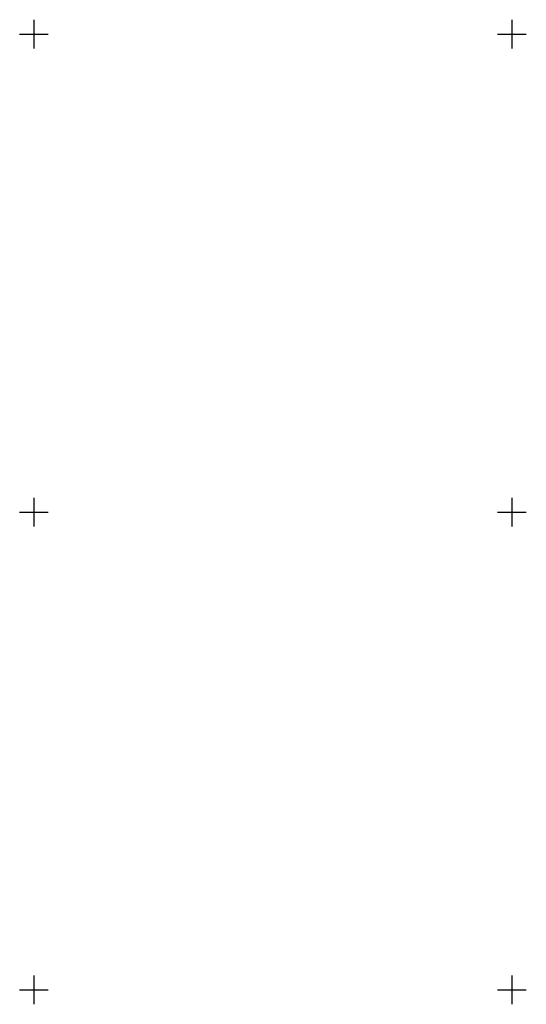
# Model space of a CAD drawing. Header units: metres. Extents: x 707528 to 709248, y 4308395 to 4311045.
# Tile 71 of 104: x 708177 to 708230, y 4310044 to 4310147. Entities that reach past the tile are written whole.
import ezdxf

# ---------------------------------------------------------------- set-up
doc = ezdxf.new("R2010")
doc.units = ezdxf.units.M
doc.header["$LTSCALE"] = 0.5
doc.layers.add('(001) Сетка', color=92, linetype='Continuous')

# ---------------------------------------------------------------- blocks, each defined once
blk = doc.blocks.new('Setka')
at = {"layer": '(001) Сетка'}
for p, q in [((0, 1.5), (0, -1.5)), ((-1.5, 0), (1.5, 0))]:
    blk.add_line(p, q, dxfattribs=at)

msp = doc.modelspace()

# ---------------------------------------------------------------- block references
at = {"layer": '(001) Сетка'}
for p in [(708178.46, 4310145.23), (708228.46, 4310145.23), (708178.46, 4310095.23), (708228.46, 4310095.23), (708178.46, 4310045.23), (708228.46, 4310045.23)]:
    msp.add_blockref('Setka', p, dxfattribs=at)

doc.saveas('drawing.dxf')
